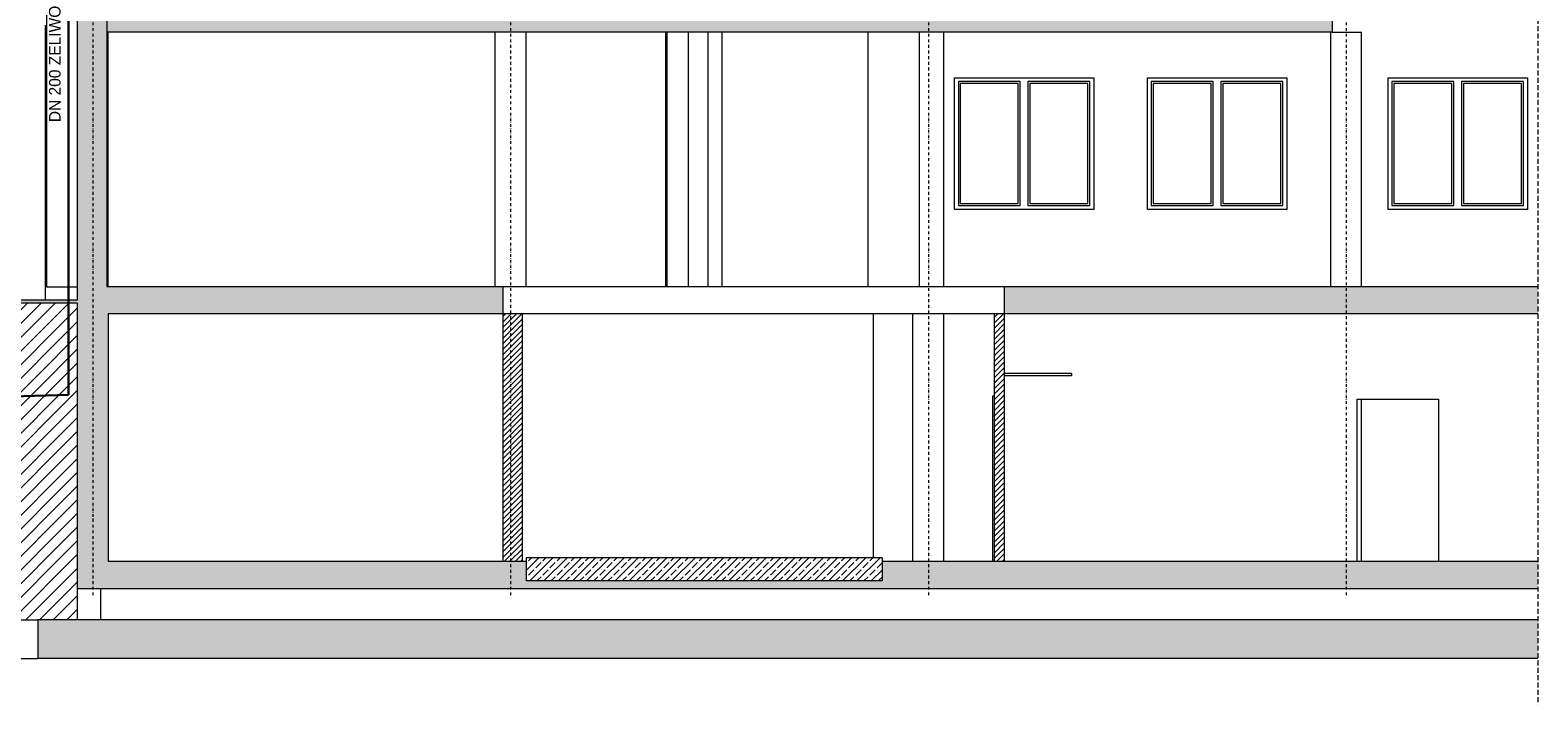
# Model space of a CAD drawing. Header units: centimetres. Extents: x -1589 to 108054, y -205274 to 31709.
# Tile 67 of 256: x 756 to 2704, y -5865 to -4994. Entities that reach past the tile are written whole.
import ezdxf

# ---------------------------------------------------------------- set-up
doc = ezdxf.new("R2010")
doc.units = ezdxf.units.CM
doc.header["$LTSCALE"] = 0.01
doc.header["$MEASUREMENT"] = 0
for name, pattern in [('DASHED', [19.05, 12.7, -6.35]), ('Kropki i Kreski', [72, 36, -18, 0, -18]), ('Wipeout_Contour', [100, 0, -100])]:
    doc.linetypes.add(name, pattern=pattern)
for name, color, linetype, lineweight in [('0_Teren_Nr_pióra__1', 8, 'Continuous', 0), ('2_instalacje pompownia.ISTN_Nr_pióra__1', 8, 'Continuous', 15), ('2_stropy.ISTN_Nr_pióra__1', 8, 'Continuous', 0), ('2_słupy.ISTN_Nr_pióra__1', 8, 'Continuous', 0), ('2_ściany wewnętrzne.ISTN_Nr_pióra__1', 8, 'Continuous', 0), ('2_ściany zewnętrzne.ISTN_Nr_pióra__1', 8, 'Continuous', 0), ('4_osie.ISTN_Nr_pióra__1', 8, 'Continuous', 15), ('Drzwi ARCHICAD_Nr_pióra__1', 8, 'Continuous', 13), ('Nowe_2_stropy.ISTN_Nr_pióra__21', 8, 'Continuous', 50), ('Nowe_2_stropy.K_IR_Nr_pióra__86', 7, 'Continuous', 0), ('Nowe_2_stropy.K_IR_Nr_pióra__89', 7, 'Continuous', 9), ('Nowe_2_stropy.K_IR_Nr_pióra__92', 7, 'Continuous', 0), ('Nowe_2_słupy.ISTN_Nr_pióra__86', 7, 'Continuous', 0), ('Nowe_2_ściany podporowe.K_IR_Nr_pióra__86', 7, 'Continuous', 0), ('Nowe_2_ściany wewnętrzne.ISTN_Nr_pióra__21', 8, 'Continuous', 50), ('Nowe_2_ściany wewnętrzne.ISTN_Nr_pióra__87', 7, 'Continuous', 13), ('Nowe_2_ściany zewnętrzne.ISTN_Nr_pióra__84', 7, 'Continuous', 15), ('Nowe_Drzwi ARCHICAD_Nr_pióra__87', 7, 'Continuous', 13), ('Okna ARCHICADa_Nr_pióra__1', 8, 'Continuous', 0)]:
    doc.layers.add(name, color=color, linetype=linetype, lineweight=lineweight)
doc.layers.add('_KD', color=7, linetype='Continuous')
doc.layers.add('Nowe_2_stropy.K_IR', color=7, linetype='Continuous')
doc.layers.add('Nowe_2_ściany wewnętrzne.ISTN_Nr_pióra__13', color=11, linetype='Continuous', lineweight=0, true_color=0xffaaaa)
doc.styles.add('GENERATED_STYLE_1', font='txt')
pattern_1 = [(45, (-1.934, -5325.0583), (-3.535534, 3.535534), [])]

msp = doc.modelspace()

# ---------------------------------------------------------------- hatches: boundary and pattern name
at = {"layer": '0_Teren_Nr_pióra__1', "linetype": 'Continuous', "lineweight": 5, "ltscale": 0.1}
msp.add_hatch(color=8, dxfattribs=at).paths.add_polyline_path([(816.7004, -5346.29718), (816.7004, -5342.29718), (22.52353, -5342.29718), (22.52353, -5346.29718)])
at = {"layer": '2_stropy.ISTN_Nr_pióra__1', "linetype": 'Continuous', "lineweight": 5, "ltscale": 0.1}
for points in [[(2438.7004, -4996.05833), (2438.7004, -4964.05833), (854.70996, -4964.05833), (854.70996, -4996.05833)], [(1366.7637, -5325.05833), (856.7004, -5325.05833), (856.7004, -5360.05833), (1366.7637, -5360.05833)], [(2704.41567, -5360.05833), (2014.7637, -5360.05833), (2014.7637, -5325.05833), (2704.41567, -5325.05833)], [(2704.41567, -5715.05833), (856.7004, -5715.05833), (856.7004, -5680.05833), (2704.41567, -5680.05833)], [(2704.41567, -5795.05833), (765.70013, -5795.05833), (765.70013, -5755.05833), (2704.41567, -5755.05833)], [(2704.41567, -5805.05833), (765.70013, -5805.05833), (765.70013, -5795.05833), (2704.41567, -5795.05833)]]:
    msp.add_hatch(color=8, dxfattribs=at).paths.add_polyline_path(points)
at = {"layer": '2_ściany zewnętrzne.ISTN_Nr_pióra__1', "linetype": 'Continuous', "lineweight": 5, "ltscale": 0.1}
for points in [[(816.7004, -4964.05833), (816.7004, -5325.05833), (854.7004, -5325.05833), (854.7004, -4964.05833)], [(816.7004, -5325.05833), (816.7004, -5715.05833), (856.7004, -5715.05833), (856.7004, -5325.05833)]]:
    msp.add_hatch(color=8, dxfattribs=at).paths.add_polyline_path(points)
at = {"layer": '_KD', "lineweight": 5, "ltscale": 100}
h = msp.add_hatch(dxfattribs=at)
h.set_pattern_fill('ANSI31', color=8, scale=100)
h.paths.add_polyline_path([(-217.33133, -5069.74351), (-176.82001, -5072.10554), (-91.32257, -5071.35944), (-91.32257, -5073.29299), (-78.37418, -5071.81771), (-78.37418, -5105.05833), (-28.37418, -5105.05833), (-28.37418, -5070.8101), (2.50877, -5069.74351), (2.52353, -5069.74351), (2.52353, -5342.29718), (22.52353, -5342.29718), (22.52353, -5346.29718), (119.7004, -5346.29718), (119.7004, -5366.05833), (159.7004, -5366.05833), (159.7004, -5346.29718), (519.7004, -5346.29718), (519.7004, -5366.05833), (559.7004, -5366.05833), (559.7004, -5346.29718), (816.7004, -5346.29718), (816.7004, -5518.50281), (816.66009, -5518.50281), (816.66009, -5755.05833), (720.67205, -5755.05833), (720.67205, -5795.05833), (710.67205, -5795.05833), (710.67205, -5805.05833), (-217.33133, -5805.05833)])
at = {"layer": 'Nowe_2_ściany wewnętrzne.ISTN_Nr_pióra__13', "linetype": 'Continuous', "lineweight": 5, "ltscale": 0.1}
h = msp.add_hatch(dxfattribs=at)
h.set_pattern_fill('Bloczki_ceramiczne', color=8, scale=0.1, style=0, pattern_type=2)
h.set_pattern_definition(pattern_1)
h.paths.add_polyline_path([(1391.7637, -5360.05833), (1366.7637, -5360.05833), (1366.7637, -5680.05833), (1391.7637, -5680.05833)])
h = msp.add_hatch(dxfattribs=at)
h.set_pattern_fill('Bloczki_ceramiczne', color=8, scale=0.1, style=0, pattern_type=2)
h.set_pattern_definition(pattern_1)
h.paths.add_polyline_path([(2014.7637, -5680.05833), (2014.7637, -5360.05833), (2001.7637, -5360.05833), (2001.7637, -5680.05833)])

# ---------------------------------------------------------------- linework, layer by layer
at = {"layer": '0_Teren_Nr_pióra__1', "color": 8, "linetype": 'Continuous', "lineweight": 5, "ltscale": 0.1}
for p, q in [((816.7004, -5342.29718), (22.52353, -5342.29718)), ((816.7004, -5346.29718), (22.52353, -5346.29718))]:
    msp.add_line(p, q, dxfattribs=at)
at = {"layer": '2_instalacje pompownia.ISTN_Nr_pióra__1', "color": 8, "linetype": 'Continuous', "lineweight": 5, "ltscale": 0.1}
for p, q in [((2101.7637, -5436.95833), (2014.7637, -5436.95833)), ((2101.7637, -5440.15833), (2014.7637, -5440.15833)), ((2101.7637, -5436.95833), (2101.7637, -5437.01285)), ((2101.7637, -5437.01285), (2101.7637, -5437.17269)), ((2101.7637, -5437.17269), (2101.7637, -5437.42696)), ((2101.7637, -5437.42696), (2101.7637, -5437.75833)), ((2101.7637, -5437.75833), (2101.7637, -5438.14422)), ((2101.7637, -5438.14422), (2101.7637, -5438.55833)), ((2101.7637, -5438.55833), (2101.7637, -5438.97244)), ((2101.7637, -5438.97244), (2101.7637, -5439.35833)), ((2101.7637, -5439.35833), (2101.7637, -5439.6897)), ((2101.7637, -5439.6897), (2101.7637, -5439.94397)), ((2101.7637, -5439.94397), (2101.7637, -5440.10381)), ((2101.7637, -5440.10381), (2101.7637, -5440.15833))]:
    msp.add_line(p, q, dxfattribs=at)
at = {"layer": '2_stropy.ISTN_Nr_pióra__1', "color": 8, "linetype": 'Continuous', "lineweight": 5, "ltscale": 0.1}
for p, q in [((854.70996, -4964.05833), (854.70996, -4996.05833)), ((2438.7004, -4964.05833), (2438.7004, -4996.05833)), ((2438.7004, -4996.05833), (854.70996, -4996.05833)), ((1366.7637, -5325.05833), (856.7004, -5325.05833)), ((2704.41567, -5325.05833), (2014.7637, -5325.05833)), ((1366.7637, -5360.05833), (856.7004, -5360.05833)), ((2704.41567, -5360.05833), (2014.7637, -5360.05833)), ((1366.7637, -5680.05833), (856.7004, -5680.05833)), ((2001.7637, -5680.05833), (1391.7637, -5680.05833)), ((2704.41567, -5680.05833), (2014.7637, -5680.05833)), ((2704.41567, -5715.05833), (856.7004, -5715.05833)), ((765.70013, -5755.05833), (765.70013, -5795.05833)), ((2704.41567, -5755.05833), (765.70013, -5755.05833)), ((765.70013, -5795.05833), (765.70013, -5805.05833)), ((2704.41567, -5805.05833), (765.70013, -5805.05833))]:
    msp.add_line(p, q, dxfattribs=at)
at = {"layer": '2_słupy.ISTN_Nr_pióra__1', "color": 8, "linetype": 'Continuous', "lineweight": 5, "ltscale": 0.1}
for p, q in [((854.7004, -4996.05833), (854.70996, -4996.05833)), ((856.7004, -5325.05833), (856.7004, -4996.05833)), ((1356.7004, -5325.05833), (1356.7004, -4996.05833)), ((1396.7004, -5325.05833), (1396.7004, -4996.05833)), ((1936.7004, -5325.05833), (1936.7004, -4996.05833)), ((2436.7004, -5325.05833), (2436.7004, -4996.05833)), ((2438.7004, -4996.05833), (2476.7004, -4996.05833)), ((2476.7004, -5325.05833), (2476.7004, -4996.05833)), ((2476.7004, -5680.05833), (2476.7004, -5470.05833))]:
    msp.add_line(p, q, dxfattribs=at)
at = {"layer": '2_ściany wewnętrzne.ISTN_Nr_pióra__1', "color": 8, "linetype": 'Continuous', "lineweight": 5, "ltscale": 0.1}
for p, q in [((1606.48922, -5325.05833), (1606.48922, -4996.05833)), ((1631.48922, -4996.05833), (1631.48922, -5325.05833)), ((1649.7004, -4996.05833), (1649.7004, -5005.05833)), ((1649.7004, -5005.05833), (1649.7004, -5325.05833))]:
    msp.add_line(p, q, dxfattribs=at)
at = {"layer": '2_ściany zewnętrzne.ISTN_Nr_pióra__1', "color": 8, "linetype": 'Continuous', "lineweight": 5, "ltscale": 0.1}
for p, q in [((816.7004, -4964.05833), (816.7004, -5325.05833)), ((854.7004, -4964.05833), (854.7004, -5325.05833)), ((775.54655, -5342.29718), (775.54655, -4987.29718)), ((776.7004, -4974.39427), (776.7004, -5325.05833)), ((1577.16619, -5325.05833), (1577.16619, -4996.05833)), ((1579.11855, -5325.05833), (1579.11855, -4996.05833)), ((776.7004, -5325.05833), (816.7004, -5325.05833)), ((816.7004, -5325.05833), (816.7004, -5342.29718)), ((856.7004, -5325.05833), (854.7004, -5325.05833)), ((816.68714, -5346.29712), (816.68714, -5518.50281)), ((816.7004, -5346.29718), (816.7004, -5715.05833)), ((856.7004, -5360.05833), (856.7004, -5680.05833)), ((816.68714, -5518.50281), (816.7004, -5518.50281)), ((856.7004, -5715.05833), (816.7004, -5715.05833)), ((846.7004, -5715.05833), (846.7004, -5755.05833))]:
    msp.add_line(p, q, dxfattribs=at)
at = {"layer": '4_osie.ISTN_Nr_pióra__1', "color": 7, "linetype": 'Kropki i Kreski', "lineweight": 15, "ltscale": 10}
for p, q in [((836.7004, -3888.57719), (836.7004, -5625.05833)), ((1376.7004, -3888.57719), (1376.7004, -5625.05833)), ((1916.7004, -3888.57719), (1916.7004, -5625.05833)), ((2456.7004, -3888.57719), (2456.7004, -5625.05833)), ((836.7004, -5625.05833), (836.7004, -5725.05833)), ((1376.7004, -5625.05833), (1376.7004, -5725.05833)), ((1916.7004, -5625.05833), (1916.7004, -5725.05833)), ((2456.7004, -5625.05833), (2456.7004, -5725.05833))]:
    msp.add_line(p, q, dxfattribs=at)
at = {"layer": '4_osie.ISTN_Nr_pióra__1', "color": 8, "linetype": 'DASHED', "lineweight": 5, "ltscale": 50}
msp.add_lwpolyline([(2704.41567, -3874.10116), (2704.41567, -5865.00014)], dxfattribs=at)
at = {"layer": '_KD', "color": 92, "lineweight": 30}
for points in [[(805.15304, -4586.55867), (805.15304, -5464.51461)], [(805.15304, -5464.51461), (238.41247, -5481.51683)]]:
    msp.add_lwpolyline(points, dxfattribs=at)
at = {"layer": 'Drzwi ARCHICAD_Nr_pióra__1', "color": 8, "linetype": 'Continuous', "lineweight": 5, "ltscale": 0.1}
for p, q in [((2470.95673, -5680.05833), (2470.95673, -5470.05833)), ((2470.95673, -5470.05833), (2575.95673, -5470.05833)), ((2575.95673, -5470.05833), (2575.95673, -5680.05833))]:
    msp.add_line(p, q, dxfattribs=at)
at = {"layer": 'Nowe_2_stropy.ISTN_Nr_pióra__21', "color": 8, "linetype": 'Continuous', "lineweight": 5, "ltscale": 0.1}
for p, q in [((1366.7637, -5325.05833), (1366.7637, -5360.05833)), ((2014.7637, -5325.05833), (1366.7637, -5325.05833)), ((2014.7637, -5325.05833), (2014.7637, -5360.05833)), ((1391.7637, -5360.05833), (1366.7637, -5360.05833)), ((2001.7637, -5360.05833), (1391.7637, -5360.05833)), ((2014.7637, -5360.05833), (2001.7637, -5360.05833))]:
    msp.add_line(p, q, dxfattribs=at)
at = {"layer": 'Nowe_2_stropy.K_IR_Nr_pióra__89', "color": 8, "linetype": 'Continuous', "lineweight": 5, "ltscale": 0.1}
for p, q in [((720.67205, -5755.05833), (765.70013, -5755.05833)), ((710.67205, -5805.05833), (765.70013, -5805.05833))]:
    msp.add_line(p, q, dxfattribs=at)
at = {"layer": 'Nowe_2_stropy.K_IR_Nr_pióra__92', "color": 8, "linetype": 'Continuous', "lineweight": 5, "ltscale": 0.1}
msp.add_line((776.7004, -5035.20452), (775.54655, -5035.21982), dxfattribs=at)
at = {"layer": 'Nowe_2_słupy.ISTN_Nr_pióra__86', "color": 8, "linetype": 'Continuous', "lineweight": 5, "ltscale": 0.1}
for p, q in [((1896.7004, -5470.05833), (1896.7004, -5360.05833)), ((1936.7004, -5470.05833), (1936.7004, -5360.05833)), ((1896.7004, -5436.95833), (1896.7004, -5430.05833)), ((1936.7004, -5436.95833), (1936.7004, -5430.05833)), ((1896.7004, -5462.05833), (1896.7004, -5440.15833)), ((1936.7004, -5462.05833), (1936.7004, -5440.15833)), ((1896.7004, -5680.05833), (1896.7004, -5470.05833)), ((1936.7004, -5680.05833), (1936.7004, -5470.05833))]:
    msp.add_line(p, q, dxfattribs=at)
at = {"layer": 'Nowe_2_ściany podporowe.K_IR_Nr_pióra__86', "color": 8, "linetype": 'Continuous', "lineweight": 5, "ltscale": 0.1}
for p, q in [((816.66009, -5325.05833), (816.66009, -5342.29718)), ((816.66009, -5518.50281), (816.66009, -5755.05833))]:
    msp.add_line(p, q, dxfattribs=at)
at = {"layer": 'Nowe_2_ściany wewnętrzne.ISTN_Nr_pióra__21', "color": 8, "linetype": 'Continuous', "lineweight": 5, "ltscale": 0.1}
for p, q in [((1366.7637, -5360.05833), (1366.7637, -5680.05833)), ((1391.7637, -5360.05833), (1391.7637, -5680.05833)), ((2001.7637, -5360.05833), (2001.7637, -5680.05833)), ((2014.7637, -5360.05833), (2014.7637, -5680.05833)), ((1391.7637, -5680.05833), (1366.7637, -5680.05833)), ((2014.7637, -5680.05833), (2001.7637, -5680.05833))]:
    msp.add_line(p, q, dxfattribs=at)
at = {"layer": 'Nowe_2_ściany wewnętrzne.ISTN_Nr_pióra__87', "color": 8, "linetype": 'Continuous', "lineweight": 5, "ltscale": 0.1}
for p, q in [((1845.7004, -5470.05833), (1845.7004, -5360.05833)), ((1845.7004, -5436.95833), (1845.7004, -5430.05833)), ((1845.7004, -5462.05833), (1845.7004, -5440.15833))]:
    msp.add_line(p, q, dxfattribs=at)
at = {"layer": 'Nowe_2_ściany zewnętrzne.ISTN_Nr_pióra__84', "color": 8, "linetype": 'Continuous', "lineweight": 5, "ltscale": 0.1}
for p, q in [((1838.7004, -5325.05833), (1838.7004, -4996.05833)), ((1904.7004, -4996.05833), (1904.7004, -5325.05833))]:
    msp.add_line(p, q, dxfattribs=at)
at = {"layer": 'Nowe_Drzwi ARCHICAD_Nr_pióra__87', "color": 8, "linetype": 'Continuous', "lineweight": 5, "ltscale": 0.1}
for p, q in [((1999.8637, -5680.05833), (1999.8637, -5465.75833)), ((1999.8637, -5465.75833), (2001.7637, -5465.75833))]:
    msp.add_line(p, q, dxfattribs=at)
at = {"layer": 'Okna ARCHICADa_Nr_pióra__1', "color": 8, "linetype": 'Continuous', "lineweight": 5, "ltscale": 0.1}
for p, q in [((1950.42483, -5225.05833), (1950.42483, -5055.05833)), ((1950.42483, -5055.05833), (2130.42483, -5055.05833)), ((1955.42483, -5060.05833), (1955.42483, -5220.05833)), ((2035.42483, -5060.05833), (1955.42483, -5060.05833)), ((1957.92483, -5062.55833), (1957.92483, -5217.55833)), ((2032.92483, -5062.55833), (1957.92483, -5062.55833)), ((2032.92483, -5217.55833), (2032.92483, -5062.55833)), ((2035.42483, -5220.05833), (2035.42483, -5060.05833)), ((2045.42483, -5060.05833), (2045.42483, -5220.05833)), ((2125.42483, -5060.05833), (2045.42483, -5060.05833)), ((2047.92483, -5062.55833), (2047.92483, -5217.55833)), ((2122.92483, -5062.55833), (2047.92483, -5062.55833)), ((2122.92483, -5217.55833), (2122.92483, -5062.55833)), ((2125.42483, -5220.05833), (2125.42483, -5060.05833)), ((2130.42483, -5055.05833), (2130.42483, -5225.05833)), ((2199.7858, -5055.05833), (2379.7858, -5055.05833)), ((2199.7858, -5225.05833), (2199.7858, -5055.05833)), ((2204.7858, -5060.05833), (2204.7858, -5220.05833)), ((2284.7858, -5060.05833), (2204.7858, -5060.05833)), ((2207.2858, -5062.55833), (2207.2858, -5217.55833)), ((2282.2858, -5062.55833), (2207.2858, -5062.55833)), ((2282.2858, -5217.55833), (2282.2858, -5062.55833)), ((2284.7858, -5220.05833), (2284.7858, -5060.05833)), ((2294.7858, -5060.05833), (2294.7858, -5220.05833)), ((2374.7858, -5060.05833), (2294.7858, -5060.05833)), ((2297.2858, -5062.55833), (2297.2858, -5217.55833)), ((2372.2858, -5062.55833), (2297.2858, -5062.55833)), ((2372.2858, -5217.55833), (2372.2858, -5062.55833)), ((2374.7858, -5220.05833), (2374.7858, -5060.05833)), ((2379.7858, -5055.05833), (2379.7858, -5225.05833)), ((2510.90797, -5225.05833), (2510.90797, -5055.05833)), ((2510.90797, -5055.05833), (2690.90797, -5055.05833)), ((2515.90797, -5060.05833), (2515.90797, -5220.05833)), ((2595.90797, -5060.05833), (2515.90797, -5060.05833)), ((2518.40797, -5062.55833), (2518.40797, -5217.55833)), ((2593.40797, -5062.55833), (2518.40797, -5062.55833)), ((2593.40797, -5217.55833), (2593.40797, -5062.55833)), ((2595.90797, -5220.05833), (2595.90797, -5060.05833)), ((2605.90797, -5060.05833), (2605.90797, -5220.05833)), ((2685.90797, -5060.05833), (2605.90797, -5060.05833)), ((2608.40797, -5062.55833), (2608.40797, -5217.55833)), ((2683.40797, -5062.55833), (2608.40797, -5062.55833)), ((2683.40797, -5217.55833), (2683.40797, -5062.55833)), ((2685.90797, -5220.05833), (2685.90797, -5060.05833)), ((2690.90797, -5055.05833), (2690.90797, -5225.05833)), ((1955.42483, -5220.05833), (2035.42483, -5220.05833)), ((1957.92483, -5217.55833), (2032.92483, -5217.55833)), ((2045.42483, -5220.05833), (2125.42483, -5220.05833)), ((2047.92483, -5217.55833), (2122.92483, -5217.55833)), ((2204.7858, -5220.05833), (2284.7858, -5220.05833)), ((2207.2858, -5217.55833), (2282.2858, -5217.55833)), ((2294.7858, -5220.05833), (2374.7858, -5220.05833)), ((2297.2858, -5217.55833), (2372.2858, -5217.55833)), ((2515.90797, -5220.05833), (2595.90797, -5220.05833)), ((2518.40797, -5217.55833), (2593.40797, -5217.55833)), ((2605.90797, -5220.05833), (2685.90797, -5220.05833)), ((2608.40797, -5217.55833), (2683.40797, -5217.55833)), ((2130.42483, -5225.05833), (1950.42483, -5225.05833)), ((2379.7858, -5225.05833), (2199.7858, -5225.05833)), ((2690.90797, -5225.05833), (2510.90797, -5225.05833))]:
    msp.add_line(p, q, dxfattribs=at)

# ---------------------------------------------------------------- texts
at = {"layer": '_KD', "color": 7, "linetype": 'Continuous', "lineweight": 15, "insert": (787.69574, -4962.02486), "char_height": 15, "attachment_point": 6, "rotation": 90.00103027, "style": 'GENERATED_STYLE_1'}
msp.add_mtext('\\pxqc;\\A1;DN 200 ŻELIWO', dxfattribs=at)

# ---------------------------------------------------------------- next in the draw order: wipeouts: each hides what was drawn before it
at = {"color": 8, "linetype": 'Wipeout_Contour', "lineweight": 5, "ltscale": 0.1}
msp.add_wipeout([(1396.76371, -5705.05833), (1856.76371, -5705.05833), (1856.76371, -5675.05833), (1396.76371, -5675.05833)], dxfattribs=at).dxf.layer = 'Nowe_2_stropy.K_IR'

# ---------------------------------------------------------------- next in the draw order: hatches: boundary and pattern name
at = {"layer": 'Nowe_2_stropy.K_IR', "linetype": 'Continuous', "lineweight": 5, "ltscale": 0.1}
h = msp.add_hatch(dxfattribs=at)
h.set_pattern_fill('Beton_zbrojony', color=8, scale=0.1, style=0, pattern_type=2)
h.set_pattern_definition([(45, (-1.934, -5325.058), (-9.19239, 9.19239), []), (45, (-6.53, -5320.462), (-9.19239, 9.19239), [9.75, -3.25])])
h.paths.add_polyline_path([(1396.76371, -5705.05833), (1856.76371, -5705.05833), (1856.76371, -5675.05833), (1396.76371, -5675.05833)])

# ---------------------------------------------------------------- next in the draw order: linework, layer by layer
at = {"layer": 'Nowe_2_stropy.K_IR_Nr_pióra__86', "color": 8, "linetype": 'Continuous', "lineweight": 5, "ltscale": 0.1}
for p, q in [((1396.76371, -5675.05833), (1396.76371, -5705.05833)), ((1856.76371, -5675.05833), (1396.76371, -5675.05833)), ((1856.76371, -5675.05833), (1856.76371, -5705.05833)), ((1856.76371, -5705.05833), (1396.76371, -5705.05833))]:
    msp.add_line(p, q, dxfattribs=at)
at = {"layer": 'Nowe_2_ściany wewnętrzne.ISTN_Nr_pióra__87', "color": 8, "linetype": 'Continuous', "lineweight": 5, "ltscale": 0.1}
msp.add_line((1845.7004, -5675.05833), (1845.7004, -5470.05833), dxfattribs=at)

doc.saveas('drawing.dxf')
